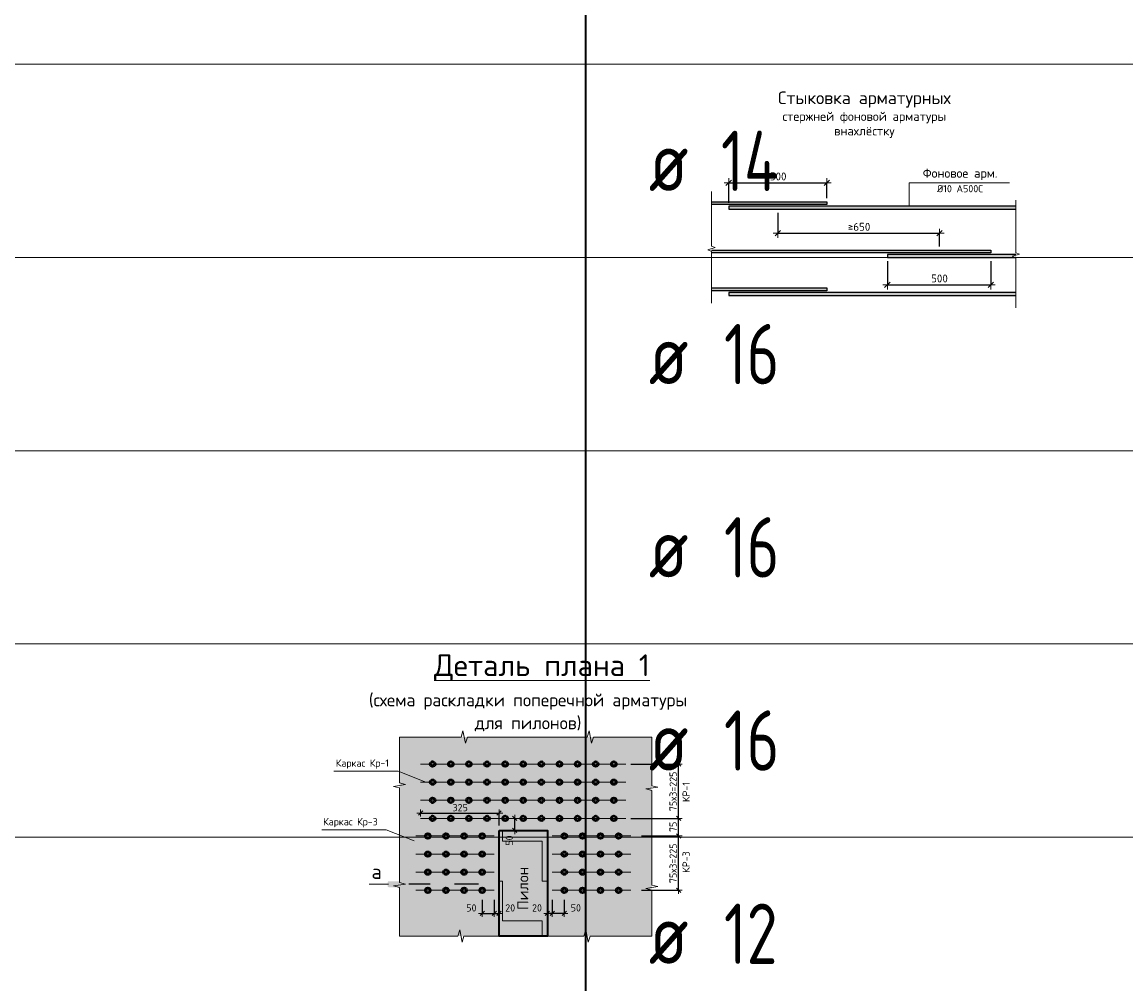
# Model space of a CAD drawing. Header units: metres. Extents: x -38 to 97, y -15 to 21.
# Tile 82 of 89: x 73.09 to 77.66, y 3.86 to 7.85. Entities that reach past the tile are written whole.
import ezdxf

# ---------------------------------------------------------------- set-up
doc = ezdxf.new("R2010")
doc.units = ezdxf.units.M
doc.header["$PDMODE"] = 65
doc.linetypes.add('______2', pattern=[0.0405, 0.03, -0.0105])
doc.layers.add('XR$3$_3705', color=7, linetype='Continuous')
doc.layers.add('XR$3$Арм.стержн.ниж.зоны Х', color=7, linetype='Continuous', lineweight=35, true_color=0xc600c6)
for name, color, linetype, lineweight in [('XR$3$ВК__отв в полу 1-2 эт', 220, 'Continuous', 25), ('XR$3$Размерная линия (1)', 7, 'Continuous', 13), ('XR$3$Размерная линия_ общее', 7, 'Continuous', 13), ('XR$3$Текст_ общее_1', 7, 'Continuous', 13), ('XR$4$Текст_ примечание', 7, 'Continuous', 13)]:
    doc.layers.add(name, color=color, linetype=linetype, lineweight=lineweight)
doc.styles.add('ISOCPEUR', font='txt')
doc.dimstyles.new('DIMSTYLE_23', dxfattribs={"dimtxt": 0.03, "dimasz": 0.03, "dimexe": 0, "dimexo": 0, "dimgap": 0.015, "dimtad": 2, "dimdec": 0, "dimlfac": 1000, "dimrnd": 5, "dimzin": 12, "dimdsep": 46, "dimtxsty": 'ISOCPEUR', "dimblk1": 'ALL_ML_STRICH', "dimblk2": 'ALL_ML_STRICH', "dimsah": 1, "dimcen": 0, "dimclrd": 7, "dimclre": 256, "dimclrt": 7, "dimadec": 0, "dimazin": 0, "dimtfac": 1, "dimtdec": 0, "dimtix": 1, "dimtmove": 2, "dimatfit": 3, "dimfxl": 0, "dimtvp": 1.2, "dimtzin": 0, "dimlwd": 0, "dimlwe": -3, "dimarcsym": 0})
doc.dimstyles.new('DIMSTYLE_24', dxfattribs={"dimtxt": 0.03, "dimasz": 0.03, "dimexe": 0, "dimexo": 0, "dimgap": 0.015, "dimtad": 2, "dimdec": 0, "dimlfac": 1000, "dimrnd": 5, "dimzin": 12, "dimdsep": 46, "dimtxsty": 'ISOCPEUR', "dimblk1": 'ALL_ML_STRICH', "dimblk2": 'ALL_ML_STRICH', "dimsah": 1, "dimcen": 0, "dimclrd": 7, "dimclre": 256, "dimclrt": 7, "dimadec": 0, "dimazin": 0, "dimtfac": 1, "dimtdec": 0, "dimtix": 1, "dimtmove": 2, "dimatfit": 3, "dimfxl": 0, "dimtzin": 0, "dimlwd": 0, "dimlwe": -3, "dimarcsym": 0})
doc.dimstyles.new('DIMSTYLE_25', dxfattribs={"dimtxt": 0.03, "dimasz": 0.03, "dimexe": 0, "dimexo": 1e-06, "dimgap": 0.015, "dimtad": 2, "dimdec": 0, "dimlfac": 1000, "dimrnd": 5, "dimzin": 12, "dimdsep": 46, "dimtxsty": 'ISOCPEUR', "dimblk1": 'ALL_ML_STRICH', "dimblk2": 'ALL_ML_STRICH', "dimsah": 1, "dimcen": 0, "dimse1": 1, "dimse2": 1, "dimclrd": 7, "dimclre": 256, "dimclrt": 7, "dimadec": 0, "dimazin": 0, "dimtfac": 1, "dimtdec": 0, "dimtix": 1, "dimtmove": 2, "dimatfit": 3, "dimfxl": 0, "dimtvp": 1.2, "dimtzin": 0, "dimlwd": 0, "dimlwe": -3, "dimarcsym": 0})
doc.dimstyles.new('DIMSTYLE_6', dxfattribs={"dimtxt": 0.033, "dimasz": 0.0375, "dimexe": 0, "dimexo": 0, "dimgap": 0.0165, "dimtad": 2, "dimdec": 0, "dimlfac": 1000, "dimrnd": 1, "dimzin": 12, "dimdsep": 46, "dimtxsty": 'ISOCPEUR', "dimblk1": 'ALL_ML_STRICH', "dimblk2": 'ALL_ML_STRICH', "dimsah": 1, "dimcen": 0, "dimclrd": 7, "dimclre": 256, "dimclrt": 7, "dimadec": 0, "dimazin": 0, "dimtfac": 1, "dimtdec": 0, "dimtix": 1, "dimtmove": 2, "dimatfit": 3, "dimfxl": 0, "dimtzin": 0, "dimlwd": 0, "dimlwe": -3, "dimarcsym": 0})
doc.dimstyles.new('DIMSTYLE_7', dxfattribs={"dimtxt": 0.033, "dimasz": 0.0375, "dimexe": 0, "dimexo": 0, "dimgap": 0.0165, "dimtad": 2, "dimdec": 0, "dimlfac": 1000, "dimrnd": 1, "dimzin": 12, "dimdsep": 46, "dimtxsty": 'ISOCPEUR', "dimblk1": 'ALL_ML_STRICH', "dimblk2": 'ALL_ML_STRICH', "dimsah": 1, "dimcen": 0, "dimclrd": 7, "dimclre": 256, "dimclrt": 7, "dimadec": 0, "dimazin": 0, "dimtfac": 1, "dimtdec": 0, "dimtix": 1, "dimtmove": 2, "dimatfit": 3, "dimfxl": 0, "dimtzin": 0, "dimlwd": 0, "dimlwe": -3, "dimarcsym": 0})
doc.dimstyles.new('DIMSTYLE_8', dxfattribs={"dimtxt": 0.033, "dimasz": 0.0375, "dimexe": 0, "dimexo": 0, "dimgap": 0.0165, "dimtad": 2, "dimdec": 0, "dimlfac": 1000, "dimrnd": 1, "dimzin": 12, "dimdsep": 46, "dimtxsty": 'ISOCPEUR', "dimblk1": 'ALL_ML_STRICH', "dimblk2": 'ALL_ML_STRICH', "dimsah": 1, "dimcen": 0, "dimclrd": 7, "dimclre": 256, "dimclrt": 7, "dimadec": 0, "dimazin": 0, "dimtfac": 1, "dimtdec": 0, "dimtix": 1, "dimtmove": 2, "dimatfit": 3, "dimfxl": 0, "dimtzin": 0, "dimlwd": 0, "dimlwe": -3, "dimarcsym": 0})

# ---------------------------------------------------------------- blocks, each defined once
blk = doc.blocks.new('ALL_ML_STRICH')
at = {"color": 0, "linetype": 'ByBlock', "lineweight": -2}
for p, q in [((-1, 0), (0.5, 0)), ((-0.3, -0.3), (0.3, 0.3)), ((0, -0.5), (0, 0.5))]:
    blk.add_line(p, q, dxfattribs=at)
blk = doc.blocks.new('*D40')
at = {"layer": 'DEFPOINTS', "color": 7, "linetype": 'Continuous', "lineweight": 13, "transparency": 33554687}
for p in [(76.0122, 7.1808), (76.0122, 7.0837), (76.4182, 7.1027)]:
    blk.add_point(p, dxfattribs=at)
at = {"layer": 'XR$3$Размерная линия_ общее', "color": 253, "linetype": 'Continuous', "lineweight": -2, "true_color": 0xa0a0a0, "transparency": 33554687}
for p, q in [((76.0122, 7.0987), (76.0122, 7.1808)), ((76.4182, 7.1177), (76.4182, 7.1808))]:
    blk.add_line(p, q, dxfattribs=at)
at = {"layer": 'XR$3$Размерная линия_ общее', "color": 7, "linetype": 'Continuous', "lineweight": -2, "transparency": 33554687}
blk.add_line((76.0122, 7.1808), (76.4182, 7.1808), dxfattribs=at)
at = {"layer": 'XR$3$Размерная линия_ общее', "color": 7, "linetype": 'Continuous', "lineweight": 13, "transparency": 33554687, "xscale": 0.0375, "yscale": 0.0375, "zscale": 0.0375, "rotation": 180}
blk.add_blockref('ALL_ML_STRICH', (76.0122, 7.1808), dxfattribs=at)
at = {"layer": 'XR$3$Размерная линия_ общее', "color": 7, "linetype": 'Continuous', "lineweight": 13, "transparency": 33554687, "xscale": 0.0375, "yscale": 0.0375, "zscale": 0.0375}
blk.add_blockref('ALL_ML_STRICH', (76.4182, 7.1808), dxfattribs=at)
at = {"layer": 'XR$3$Размерная линия_ общее', "color": 7, "linetype": 'Continuous', "lineweight": 13, "transparency": 33554687, "insert": (76.1822, 7.2238), "char_height": 0.033, "width": 0.00165, "attachment_point": 1, "line_spacing_factor": 0.60241, "style": 'ISOCPEUR'}
blk.add_mtext('500', dxfattribs=at)
blk = doc.blocks.new('*D41')
at = {"layer": 'DEFPOINTS', "color": 7, "linetype": 'Continuous', "lineweight": 13, "transparency": 33554687}
for p in [(76.2152, 7.0717), (76.2152, 6.9723), (76.8852, 6.9027)]:
    blk.add_point(p, dxfattribs=at)
at = {"layer": 'XR$3$Размерная линия_ общее', "color": 253, "linetype": 'Continuous', "lineweight": -2, "true_color": 0xa0a0a0, "transparency": 33554687}
for p, q in [((76.2152, 7.0567), (76.2152, 6.9723)), ((76.8852, 6.9177), (76.8852, 6.9723))]:
    blk.add_line(p, q, dxfattribs=at)
at = {"layer": 'XR$3$Размерная линия_ общее', "color": 7, "linetype": 'Continuous', "lineweight": -2, "transparency": 33554687}
blk.add_line((76.2152, 6.9723), (76.8852, 6.9723), dxfattribs=at)
at = {"layer": 'XR$3$Размерная линия_ общее', "color": 7, "linetype": 'Continuous', "lineweight": 13, "transparency": 33554687, "xscale": 0.0375, "yscale": 0.0375, "zscale": 0.0375, "rotation": 180}
blk.add_blockref('ALL_ML_STRICH', (76.2152, 6.9723), dxfattribs=at)
at = {"layer": 'XR$3$Размерная линия_ общее', "color": 7, "linetype": 'Continuous', "lineweight": 13, "transparency": 33554687, "xscale": 0.0375, "yscale": 0.0375, "zscale": 0.0375}
blk.add_blockref('ALL_ML_STRICH', (76.8852, 6.9723), dxfattribs=at)
at = {"layer": 'XR$3$Размерная линия_ общее', "color": 7, "linetype": 'Continuous', "lineweight": 13, "transparency": 33554687, "insert": (76.5056, 7.0153), "char_height": 0.033, "width": 0.00165, "attachment_point": 1, "line_spacing_factor": 0.60241, "style": 'ISOCPEUR'}
blk.add_mtext('≥650', dxfattribs=at)
blk = doc.blocks.new('*D42')
at = {"layer": 'DEFPOINTS', "color": 7, "linetype": 'Continuous', "lineweight": 13, "transparency": 33554687}
for p in [(76.6692, 6.8717), (77.0972, 6.8717), (76.6692, 6.7584)]:
    blk.add_point(p, dxfattribs=at)
at = {"layer": 'XR$3$Размерная линия_ общее', "color": 253, "linetype": 'Continuous', "lineweight": -2, "true_color": 0xa0a0a0, "transparency": 33554687}
for p, q in [((76.6692, 6.8567), (76.6692, 6.7584)), ((77.0972, 6.8567), (77.0972, 6.7584))]:
    blk.add_line(p, q, dxfattribs=at)
at = {"layer": 'XR$3$Размерная линия_ общее', "color": 7, "linetype": 'Continuous', "lineweight": -2, "transparency": 33554687}
blk.add_line((76.6692, 6.7584), (77.0972, 6.7584), dxfattribs=at)
at = {"layer": 'XR$3$Размерная линия_ общее', "color": 7, "linetype": 'Continuous', "lineweight": 13, "transparency": 33554687, "xscale": 0.0375, "yscale": 0.0375, "zscale": 0.0375, "rotation": 180}
blk.add_blockref('ALL_ML_STRICH', (76.6692, 6.7584), dxfattribs=at)
at = {"layer": 'XR$3$Размерная линия_ общее', "color": 7, "linetype": 'Continuous', "lineweight": 13, "transparency": 33554687, "xscale": 0.0375, "yscale": 0.0375, "zscale": 0.0375}
blk.add_blockref('ALL_ML_STRICH', (77.0972, 6.7584), dxfattribs=at)
at = {"layer": 'XR$3$Размерная линия_ общее', "color": 7, "linetype": 'Continuous', "lineweight": 13, "transparency": 33554687, "insert": (76.8502, 6.8014), "char_height": 0.033, "width": 0.00165, "attachment_point": 1, "line_spacing_factor": 0.60241, "style": 'ISOCPEUR'}
blk.add_mtext('500', dxfattribs=at)
blk = doc.blocks.new('ЭЛЕМЕНТ_УЗОРА_1')
at = {"color": 7, "linetype": 'Continuous', "lineweight": 13, "transparency": 33554687}
blk.add_line((75.9412, 6.6827), (75.9412, 6.6827), dxfattribs=at)
blk.add_lwpolyline([(75.9412, 7.1452), (75.9412, 6.919), (75.9562, 6.9126), (75.9262, 6.9038), (75.9412, 6.8964), (75.9412, 6.6827)], dxfattribs=at)
blk = doc.blocks.new('ЭЛЕМЕНТ_УЗОРА_2')
at = {"color": 7, "linetype": 'Continuous', "lineweight": 13, "transparency": 33554687}
blk.add_line((77.2012, 6.6637), (77.2012, 6.6637), dxfattribs=at)
blk.add_lwpolyline([(77.2012, 7.1092), (77.2012, 6.8913), (77.2162, 6.8851), (77.1862, 6.8766), (77.2012, 6.8695), (77.2012, 6.6637)], dxfattribs=at)
blk = doc.blocks.new('ЭЛЕМЕНТ_УЗОРА_7')
at = {"color": 7, "linetype": 'Continuous', "lineweight": 13, "transparency": 33554687}
for p, q in [((74.6496, 4.8864), (74.6496, 4.8864)), ((74.6496, 4.8864), (74.6496, 4.8864)), ((75.6936, 4.8864), (75.6936, 4.8864)), ((75.6936, 4.8864), (75.6936, 4.8864)), ((74.6496, 4.0624), (74.6496, 4.0624)), ((75.6936, 4.0624), (75.6936, 4.0624))]:
    blk.add_line(p, q, dxfattribs=at)
for points in [[(74.6496, 4.8864), (74.9048, 4.8864), (74.9121, 4.9114), (74.9221, 4.8614), (74.9304, 4.8864), (75.1716, 4.8864)], [(75.1716, 4.8864), (75.4268, 4.8864), (75.4341, 4.9114), (75.4441, 4.8614), (75.4524, 4.8864), (75.6936, 4.8864)], [(74.6496, 4.4744), (74.6496, 4.6759), (74.6246, 4.6816), (74.6746, 4.6895), (74.6496, 4.6961), (74.6496, 4.8864)], [(75.6936, 4.8864), (75.6936, 4.6849), (75.7186, 4.6792), (75.6686, 4.6713), (75.6936, 4.6648), (75.6936, 4.4744)], [(74.6496, 4.0624), (74.6496, 4.2639), (74.6246, 4.2696), (74.6746, 4.2775), (74.6496, 4.2841), (74.6496, 4.4744)], [(75.6936, 4.4744), (75.6936, 4.2729), (75.7186, 4.2672), (75.6686, 4.2593), (75.6936, 4.2528), (75.6936, 4.0624)], [(75.1716, 4.0624), (74.9163, 4.0624), (74.909, 4.0374), (74.8991, 4.0874), (74.8907, 4.0624), (74.6496, 4.0624), (74.6496, 4.0624)], [(75.6936, 4.0624), (75.6936, 4.0624), (75.4383, 4.0624), (75.431, 4.0374), (75.4211, 4.0874), (75.4127, 4.0624), (75.1716, 4.0624)]]:
    blk.add_lwpolyline(points, dxfattribs=at)
blk = doc.blocks.new('*D168')
at = {"layer": 'DEFPOINTS', "color": 7, "linetype": 'Continuous', "lineweight": 13, "transparency": 33554687}
for p in [(75.1298, 4.5494), (75.1265, 4.4994), (75.1276, 4.4994)]:
    blk.add_point(p, dxfattribs=at)
at = {"layer": 'XR$3$Размерная линия (1)', "color": 7, "linetype": 'Continuous', "lineweight": -2, "transparency": 33554687}
blk.add_line((75.1265, 4.4994), (75.1265, 4.5494), dxfattribs=at)
at = {"layer": 'XR$3$Размерная линия (1)', "color": 7, "linetype": 'Continuous', "lineweight": 13, "transparency": 33554687, "xscale": 0.03, "yscale": 0.03, "zscale": 0.03}
for p, rotation in [((75.1265, 4.5494), 90), ((75.1265, 4.4994), 270)]:
    blk.add_blockref('ALL_ML_STRICH', p, dxfattribs=dict(at, rotation=rotation))
at = {"layer": 'XR$3$Размерная линия (1)', "color": 7, "linetype": 'Continuous', "lineweight": 13, "transparency": 33554687, "insert": (75.104, 4.4578), "char_height": 0.03, "width": 0.06, "attachment_point": 5, "rotation": 90, "style": 'ISOCPEUR'}
blk.add_mtext('\\A1;{50}', dxfattribs=at)
blk = doc.blocks.new('*D169')
at = {"layer": 'DEFPOINTS', "color": 7, "linetype": 'Continuous', "lineweight": 13, "transparency": 33554687}
for p in [(75.6316, 4.4766), (75.6316, 4.2516), (75.8046, 4.2516)]:
    blk.add_point(p, dxfattribs=at)
at = {"layer": 'XR$3$Размерная линия (1)', "color": 9, "linetype": 'Continuous', "lineweight": -2, "true_color": 0xc7c7c7, "transparency": 33554687}
for p, q in [((75.6516, 4.4766), (75.8046, 4.4766)), ((75.6516, 4.2516), (75.8046, 4.2516))]:
    blk.add_line(p, q, dxfattribs=at)
at = {"layer": 'XR$3$Размерная линия (1)', "color": 7, "linetype": 'Continuous', "lineweight": -2, "transparency": 33554687}
blk.add_line((75.8046, 4.2516), (75.8046, 4.4766), dxfattribs=at)
at = {"layer": 'XR$3$Размерная линия (1)', "color": 7, "linetype": 'Continuous', "lineweight": 13, "transparency": 33554687, "xscale": 0.03, "yscale": 0.03, "zscale": 0.03}
for p, rotation in [((75.8046, 4.4766), 90), ((75.8046, 4.2516), 270)]:
    blk.add_blockref('ALL_ML_STRICH', p, dxfattribs=dict(at, rotation=rotation))
at = {"layer": 'XR$3$Размерная линия (1)', "color": 7, "linetype": 'Continuous', "lineweight": 13, "transparency": 33554687, "insert": (75.7671, 4.2816), "char_height": 0.03, "width": 0.0015, "attachment_point": 1, "rotation": 90, "line_spacing_factor": 0.60241, "style": 'ISOCPEUR'}
blk.add_mtext('75х3=225', dxfattribs=at)
blk = doc.blocks.new('*D170')
at = {"layer": 'DEFPOINTS', "color": 7, "linetype": 'Continuous', "lineweight": 13, "transparency": 33554687}
for p in [(75.5866, 4.5494), (75.6316, 4.4766), (75.8046, 4.4766)]:
    blk.add_point(p, dxfattribs=at)
at = {"layer": 'XR$3$Размерная линия (1)', "color": 9, "linetype": 'Continuous', "lineweight": -2, "true_color": 0xc7c7c7, "transparency": 33554687}
for p, q in [((75.6066, 4.5494), (75.8046, 4.5494)), ((75.6516, 4.4766), (75.8046, 4.4766))]:
    blk.add_line(p, q, dxfattribs=at)
at = {"layer": 'XR$3$Размерная линия (1)', "color": 7, "linetype": 'Continuous', "lineweight": -2, "transparency": 33554687}
blk.add_line((75.8046, 4.4766), (75.8046, 4.5494), dxfattribs=at)
at = {"layer": 'XR$3$Размерная линия (1)', "color": 7, "linetype": 'Continuous', "lineweight": 13, "transparency": 33554687, "xscale": 0.03, "yscale": 0.03, "zscale": 0.03}
for p, rotation in [((75.8046, 4.5494), 90), ((75.8046, 4.4766), 270)]:
    blk.add_blockref('ALL_ML_STRICH', p, dxfattribs=dict(at, rotation=rotation))
at = {"layer": 'XR$3$Размерная линия (1)', "color": 7, "linetype": 'Continuous', "lineweight": 13, "transparency": 33554687, "insert": (75.7821, 4.5145), "char_height": 0.03, "width": 0.06, "attachment_point": 5, "rotation": 90, "style": 'ISOCPEUR'}
blk.add_mtext('\\A1;{75}', dxfattribs=at)
blk = doc.blocks.new('*D171')
at = {"layer": 'DEFPOINTS', "color": 7, "linetype": 'Continuous', "lineweight": 13, "transparency": 33554687}
for p in [(75.5866, 4.7744), (75.5866, 4.5494), (75.8046, 4.5494)]:
    blk.add_point(p, dxfattribs=at)
at = {"layer": 'XR$3$Размерная линия (1)', "color": 9, "linetype": 'Continuous', "lineweight": -2, "true_color": 0xc7c7c7, "transparency": 33554687}
for p, q in [((75.6066, 4.7744), (75.8046, 4.7744)), ((75.6066, 4.5494), (75.8046, 4.5494))]:
    blk.add_line(p, q, dxfattribs=at)
at = {"layer": 'XR$3$Размерная линия (1)', "color": 7, "linetype": 'Continuous', "lineweight": -2, "transparency": 33554687}
blk.add_line((75.8046, 4.5494), (75.8046, 4.7744), dxfattribs=at)
at = {"layer": 'XR$3$Размерная линия (1)', "color": 7, "linetype": 'Continuous', "lineweight": 13, "transparency": 33554687, "xscale": 0.03, "yscale": 0.03, "zscale": 0.03}
for p, rotation in [((75.8046, 4.7744), 90), ((75.8046, 4.5494), 270)]:
    blk.add_blockref('ALL_ML_STRICH', p, dxfattribs=dict(at, rotation=rotation))
at = {"layer": 'XR$3$Размерная линия (1)', "color": 7, "linetype": 'Continuous', "lineweight": 13, "transparency": 33554687, "insert": (75.7671, 4.5794), "char_height": 0.03, "width": 0.0015, "attachment_point": 1, "rotation": 90, "line_spacing_factor": 0.60241, "style": 'ISOCPEUR'}
blk.add_mtext('75х3=225', dxfattribs=at)
blk = doc.blocks.new('*D192')
at = {"layer": 'DEFPOINTS', "color": 7, "linetype": 'Continuous', "lineweight": 13, "transparency": 33554687}
for p in [(74.7366, 4.5717), (74.7366, 4.5494), (75.0616, 4.4994)]:
    blk.add_point(p, dxfattribs=at)
at = {"layer": 'XR$3$Размерная линия (1)', "color": 9, "linetype": 'Continuous', "lineweight": -2, "true_color": 0xc7c7c7, "transparency": 33554687}
for p, q in [((74.7366, 4.5717), (74.7366, 4.5717)), ((75.0616, 4.5194), (75.0616, 4.5717))]:
    blk.add_line(p, q, dxfattribs=at)
at = {"layer": 'XR$3$Размерная линия (1)', "color": 7, "linetype": 'Continuous', "lineweight": -2, "transparency": 33554687}
blk.add_line((74.7366, 4.5717), (75.0616, 4.5717), dxfattribs=at)
at = {"layer": 'XR$3$Размерная линия (1)', "color": 7, "linetype": 'Continuous', "lineweight": 13, "transparency": 33554687, "xscale": 0.03, "yscale": 0.03, "zscale": 0.03, "rotation": 180}
blk.add_blockref('ALL_ML_STRICH', (74.7366, 4.5717), dxfattribs=at)
at = {"layer": 'XR$3$Размерная линия (1)', "color": 7, "linetype": 'Continuous', "lineweight": 13, "transparency": 33554687, "xscale": 0.03, "yscale": 0.03, "zscale": 0.03}
blk.add_blockref('ALL_ML_STRICH', (75.0616, 4.5717), dxfattribs=at)
at = {"layer": 'XR$3$Размерная линия (1)', "color": 7, "linetype": 'Continuous', "lineweight": 13, "transparency": 33554687, "insert": (74.9006, 4.5942), "char_height": 0.03, "width": 0.09, "attachment_point": 5, "style": 'ISOCPEUR'}
blk.add_mtext('\\A1;{325}', dxfattribs=at)
blk = doc.blocks.new('*D193')
at = {"layer": 'DEFPOINTS', "color": 7, "linetype": 'Continuous', "lineweight": 13, "transparency": 33554687}
for p in [(74.9916, 4.2316), (75.0416, 4.2316), (74.9916, 4.1563)]:
    blk.add_point(p, dxfattribs=at)
at = {"layer": 'XR$3$Размерная линия (1)', "color": 9, "linetype": 'Continuous', "lineweight": -2, "true_color": 0xc7c7c7, "transparency": 33554687}
for p, q in [((74.9916, 4.2116), (74.9916, 4.1563)), ((75.0416, 4.2116), (75.0416, 4.1563))]:
    blk.add_line(p, q, dxfattribs=at)
at = {"layer": 'XR$3$Размерная линия (1)', "color": 7, "linetype": 'Continuous', "lineweight": -2, "transparency": 33554687}
blk.add_line((74.9916, 4.1563), (75.0416, 4.1563), dxfattribs=at)
at = {"layer": 'XR$3$Размерная линия (1)', "color": 7, "linetype": 'Continuous', "lineweight": 13, "transparency": 33554687, "xscale": 0.03, "yscale": 0.03, "zscale": 0.03, "rotation": 180}
blk.add_blockref('ALL_ML_STRICH', (74.9916, 4.1563), dxfattribs=at)
at = {"layer": 'XR$3$Размерная линия (1)', "color": 7, "linetype": 'Continuous', "lineweight": 13, "transparency": 33554687, "xscale": 0.03, "yscale": 0.03, "zscale": 0.03}
blk.add_blockref('ALL_ML_STRICH', (75.0416, 4.1563), dxfattribs=at)
at = {"layer": 'XR$3$Размерная линия (1)', "color": 7, "linetype": 'Continuous', "lineweight": 13, "transparency": 33554687, "insert": (74.9469, 4.1789), "char_height": 0.03, "width": 0.06, "attachment_point": 5, "style": 'ISOCPEUR'}
blk.add_mtext('\\A1;{50}', dxfattribs=at)
blk = doc.blocks.new('*D194')
at = {"layer": 'DEFPOINTS', "color": 7, "linetype": 'Continuous', "lineweight": 13, "transparency": 33554687}
for p in [(75.0416, 4.2316), (75.0616, 4.166), (75.0416, 4.1563)]:
    blk.add_point(p, dxfattribs=at)
at = {"layer": 'XR$3$Размерная линия (1)', "color": 9, "linetype": 'Continuous', "lineweight": -2, "true_color": 0xc7c7c7, "transparency": 33554687}
for p, q in [((75.0416, 4.2116), (75.0416, 4.1563)), ((75.0616, 4.1563), (75.0616, 4.1563))]:
    blk.add_line(p, q, dxfattribs=at)
at = {"layer": 'XR$3$Размерная линия (1)', "color": 7, "linetype": 'Continuous', "lineweight": -2, "transparency": 33554687}
blk.add_line((75.0416, 4.1563), (75.0616, 4.1563), dxfattribs=at)
at = {"layer": 'XR$3$Размерная линия (1)', "color": 7, "linetype": 'Continuous', "lineweight": 13, "transparency": 33554687, "xscale": 0.03, "yscale": 0.03, "zscale": 0.03, "rotation": 180}
blk.add_blockref('ALL_ML_STRICH', (75.0416, 4.1563), dxfattribs=at)
at = {"layer": 'XR$3$Размерная линия (1)', "color": 7, "linetype": 'Continuous', "lineweight": 13, "transparency": 33554687, "xscale": 0.03, "yscale": 0.03, "zscale": 0.03}
blk.add_blockref('ALL_ML_STRICH', (75.0616, 4.1563), dxfattribs=at)
at = {"layer": 'XR$3$Размерная линия (1)', "color": 7, "linetype": 'Continuous', "lineweight": 13, "transparency": 33554687, "insert": (75.1077, 4.1788), "char_height": 0.03, "width": 0.06, "attachment_point": 5, "style": 'ISOCPEUR'}
blk.add_mtext('\\A1;{20}', dxfattribs=at)
blk = doc.blocks.new('*D222')
at = {"layer": 'DEFPOINTS', "color": 7, "linetype": 'Continuous', "lineweight": 13, "transparency": 33554687}
for p in [(75.2816, 4.2316), (75.3316, 4.2316), (75.3316, 4.1563)]:
    blk.add_point(p, dxfattribs=at)
at = {"layer": 'XR$3$Размерная линия (1)', "color": 9, "linetype": 'Continuous', "lineweight": -2, "true_color": 0xc7c7c7, "transparency": 33554687}
for p, q in [((75.2816, 4.2116), (75.2816, 4.1563)), ((75.3316, 4.2116), (75.3316, 4.1563))]:
    blk.add_line(p, q, dxfattribs=at)
at = {"layer": 'XR$3$Размерная линия (1)', "color": 7, "linetype": 'Continuous', "lineweight": -2, "transparency": 33554687}
blk.add_line((75.3316, 4.1563), (75.2816, 4.1563), dxfattribs=at)
at = {"layer": 'XR$3$Размерная линия (1)', "color": 7, "linetype": 'Continuous', "lineweight": 13, "transparency": 33554687, "xscale": 0.03, "yscale": 0.03, "zscale": 0.03}
for p, rotation in [((75.2816, 4.1563), 180), ((75.3316, 4.1563), 360)]:
    blk.add_blockref('ALL_ML_STRICH', p, dxfattribs=dict(at, rotation=rotation))
at = {"layer": 'XR$3$Размерная линия (1)', "color": 7, "linetype": 'Continuous', "lineweight": 13, "transparency": 33554687, "insert": (75.3793, 4.1789), "char_height": 0.03, "width": 0.06, "attachment_point": 5, "style": 'ISOCPEUR'}
blk.add_mtext('\\A1;{50}', dxfattribs=at)
blk = doc.blocks.new('*D223')
at = {"layer": 'DEFPOINTS', "color": 7, "linetype": 'Continuous', "lineweight": 13, "transparency": 33554687}
for p in [(75.2816, 4.2316), (75.2616, 4.166), (75.2816, 4.1563)]:
    blk.add_point(p, dxfattribs=at)
at = {"layer": 'XR$3$Размерная линия (1)', "color": 9, "linetype": 'Continuous', "lineweight": -2, "true_color": 0xc7c7c7, "transparency": 33554687}
for p, q in [((75.2816, 4.2116), (75.2816, 4.1563)), ((75.2616, 4.1563), (75.2616, 4.1563))]:
    blk.add_line(p, q, dxfattribs=at)
at = {"layer": 'XR$3$Размерная линия (1)', "color": 7, "linetype": 'Continuous', "lineweight": -2, "transparency": 33554687}
blk.add_line((75.2816, 4.1563), (75.2616, 4.1563), dxfattribs=at)
at = {"layer": 'XR$3$Размерная линия (1)', "color": 7, "linetype": 'Continuous', "lineweight": 13, "transparency": 33554687, "xscale": 0.03, "yscale": 0.03, "zscale": 0.03}
for p, rotation in [((75.2616, 4.1563), 180), ((75.2816, 4.1563), 360)]:
    blk.add_blockref('ALL_ML_STRICH', p, dxfattribs=dict(at, rotation=rotation))
at = {"layer": 'XR$3$Размерная линия (1)', "color": 7, "linetype": 'Continuous', "lineweight": 13, "transparency": 33554687, "insert": (75.2185, 4.1788), "char_height": 0.03, "width": 0.06, "attachment_point": 5, "style": 'ISOCPEUR'}
blk.add_mtext('\\A1;{20}', dxfattribs=at)

msp = doc.modelspace()

# ---------------------------------------------------------------- hatches: boundary and pattern name
at = {"linetype": 'Continuous', "lineweight": 13, "true_color": 0xc8c8c8, "transparency": 33554687}
for points in [[(75.9412, 7.0907), (76.4182, 7.0907), (76.4182, 7.1027), (75.9412, 7.1027)], [(76.0122, 7.0837), (76.0122, 7.0717), (77.2012, 7.0717), (77.2012, 7.0837)], [(75.9412, 6.8907), (77.0972, 6.8907), (77.0972, 6.9027), (75.9412, 6.9027)], [(76.6692, 6.8837), (76.6692, 6.8717), (77.2012, 6.8717), (77.2012, 6.8837)], [(75.9412, 6.7341), (76.4182, 6.7341), (76.4182, 6.7461), (75.9412, 6.7461)], [(76.0122, 6.7271), (76.0122, 6.7151), (77.2012, 6.7151), (77.2012, 6.7271)]]:
    msp.add_hatch(color=9, dxfattribs=at).paths.add_polyline_path(points)
at = {"linetype": 'Continuous', "lineweight": 13, "true_color": 0xf0eae8, "transparency": 33554687}
msp.add_hatch(color=7, dxfattribs=at).paths.add_polyline_path([(74.6496, 4.8864), (74.6496, 4.0624), (75.6936, 4.0624), (75.6936, 4.8864)])
at = {"linetype": 'Continuous', "lineweight": 13, "transparency": 33554687}
h = msp.add_hatch(dxfattribs=at)
h.set_pattern_fill('____', scale=0.165, style=0, pattern_type=2)
h.set_pattern_definition([(0, (0.33, 0.33), (0.165, 0.165), [0.165, -0.165]), (90, (0.33, 0.33), (-0.165, 0.165), [0.165, -0.165])])
h.paths.add_polyline_path([(75.0616, 4.0624), (75.2616, 4.0624), (75.2616, 4.4994), (75.0616, 4.4994)], flags=0)
at = {"linetype": 'Continuous', "lineweight": 25, "true_color": 0x000000, "transparency": 33554687}
for points in [[(74.6051, 4.2894), (74.6043, 4.2892), (74.6036, 4.289), (74.6029, 4.2886), (74.6023, 4.2882), (74.6017, 4.2877), (74.6012, 4.2871), (74.6008, 4.2865), (74.6004, 4.2858), (74.6002, 4.2851), (74.6, 4.2843), (74.6, 4.2836), (74.6, 4.2702), (74.6, 4.2694), (74.6002, 4.2687), (74.6004, 4.268), (74.6008, 4.2673), (74.6012, 4.2666), (74.6017, 4.2661), (74.6023, 4.2655), (74.6029, 4.2651), (74.6036, 4.2648), (74.6043, 4.2645), (74.6051, 4.2644), (74.6058, 4.2643), (74.7033, 4.2643), (74.7033, 4.2894), (74.6058, 4.2894)], [(75.0705, 4.2894), (75.0697, 4.2894), (74.9723, 4.2894), (74.9723, 4.2643), (75.0697, 4.2643), (75.0705, 4.2644), (75.0713, 4.2645), (75.072, 4.2648), (75.0727, 4.2651), (75.0733, 4.2655), (75.0739, 4.2661), (75.0744, 4.2666), (75.0748, 4.2673), (75.0752, 4.268), (75.0754, 4.2687), (75.0756, 4.2694), (75.0756, 4.2702), (75.0756, 4.2836), (75.0756, 4.2843), (75.0754, 4.2851), (75.0752, 4.2858), (75.0748, 4.2865), (75.0744, 4.2871), (75.0739, 4.2877), (75.0733, 4.2882), (75.0727, 4.2886), (75.072, 4.289), (75.0713, 4.2892)]]:
    msp.add_hatch(color=18, dxfattribs=at).paths.add_polyline_path(points)

# ---------------------------------------------------------------- linework, layer by layer
at = {"color": 7, "linetype": '______2', "lineweight": 25, "transparency": 33554687}
msp.add_line((74.9769, 4.2769), (74.6883, 4.2769), dxfattribs=at)
at = {"color": 7, "linetype": 'Continuous', "lineweight": 13, "transparency": 33554687}
for points in [[(76.7597, 7.0837), (76.7597, 7.1808), (77.1752, 7.1808)], [(74.3768, 4.7454), (74.644, 4.7454), (74.7587, 4.6994)], [(74.3275, 4.5026), (74.5947, 4.5026), (74.7094, 4.4566)]]:
    msp.add_lwpolyline(points, dxfattribs=at)
at = {"color": 7, "linetype": 'Continuous', "lineweight": 35, "transparency": 33554687}
msp.add_lwpolyline([(75.0616, 4.4994), (75.2616, 4.4994), (75.2616, 4.0624), (75.0616, 4.0624), (75.0616, 4.4994)], dxfattribs=at)
at = {"layer": 'XR$3$_3705', "color": 7, "linetype": 'Continuous', "lineweight": 50, "transparency": 33554687}
for centre in [(74.7866, 4.7744), (74.8616, 4.7744), (74.9366, 4.7744), (75.0116, 4.7744), (75.0866, 4.7744), (75.1616, 4.7744), (75.2366, 4.7744), (75.3116, 4.7744), (75.3866, 4.7744), (75.4616, 4.7744), (75.5366, 4.7744), (74.7866, 4.6994), (74.8616, 4.6994), (74.9366, 4.6994), (75.0116, 4.6994), (75.0866, 4.6994), (75.1616, 4.6994), (75.2366, 4.6994), (75.3116, 4.6994), (75.3866, 4.6994), (75.4616, 4.6994), (75.5366, 4.6994), (74.7866, 4.6244), (74.8616, 4.6244), (74.9366, 4.6244), (75.0116, 4.6244), (75.0866, 4.6244), (75.1616, 4.6244), (75.2366, 4.6244), (75.3116, 4.6244), (75.3866, 4.6244), (75.4616, 4.6244), (75.5366, 4.6244), (74.7866, 4.5494), (74.8616, 4.5494), (74.9366, 4.5494), (75.0116, 4.5494), (75.0866, 4.5494), (75.1616, 4.5494), (75.2366, 4.5494), (75.3116, 4.5494), (75.3866, 4.5494), (75.4616, 4.5494), (75.5366, 4.5494), (74.7666, 4.4766), (74.8416, 4.4766), (74.9166, 4.4766), (74.9916, 4.4766), (75.3316, 4.4766), (75.4066, 4.4766), (75.4816, 4.4766), (75.5566, 4.4766), (74.7666, 4.4016), (74.8416, 4.4016), (74.9166, 4.4016), (74.9916, 4.4016), (75.3316, 4.4016), (75.4066, 4.4016), (75.4816, 4.4016), (75.5566, 4.4016), (74.7666, 4.3266), (74.8416, 4.3266), (74.9166, 4.3266), (74.9916, 4.3266), (75.3316, 4.3266), (75.4066, 4.3266), (75.4816, 4.3266), (75.5566, 4.3266), (74.7666, 4.2516), (74.8416, 4.2516), (74.9166, 4.2516), (74.9916, 4.2516), (75.3316, 4.2516), (75.4066, 4.2516), (75.4816, 4.2516), (75.5566, 4.2516)]:
    msp.add_circle(centre, 0.01, dxfattribs=at)
at = {"layer": 'XR$3$Арм.стержн.ниж.зоны Х', "color": 7, "linetype": 'Continuous', "lineweight": 25, "transparency": 33554687}
for points in [[(75.9412, 7.1027), (76.4182, 7.1027), (76.4182, 7.0907), (75.9412, 7.0907)], [(77.2012, 7.0837), (76.0122, 7.0837), (76.0122, 7.0717), (77.2012, 7.0717)], [(75.9412, 6.9027), (77.0972, 6.9027), (77.0972, 6.8907), (75.9412, 6.8907)], [(77.2012, 6.8837), (76.6692, 6.8837), (76.6692, 6.8717), (77.2012, 6.8717)], [(75.9412, 6.7461), (76.4182, 6.7461), (76.4182, 6.7341), (75.9412, 6.7341)], [(77.2012, 6.7271), (76.0122, 6.7271), (76.0122, 6.7151), (77.2012, 6.7151)]]:
    msp.add_lwpolyline(points, dxfattribs=at)
at = {"layer": 'XR$3$ВК__отв в полу 1-2 эт', "color": 7, "linetype": 'Continuous', "lineweight": 13, "transparency": 33554687}
for p, q in [((75.5866, 4.7744), (74.7366, 4.7744)), ((75.5866, 4.6994), (74.7366, 4.6994)), ((75.5866, 4.6244), (74.7366, 4.6244)), ((75.5866, 4.5494), (74.7366, 4.5494)), ((74.7166, 4.4766), (75.0416, 4.4766)), ((75.6066, 4.4766), (75.2816, 4.4766)), ((74.7166, 4.4016), (75.0416, 4.4016)), ((75.6066, 4.4016), (75.2816, 4.4016)), ((74.7166, 4.3266), (75.0416, 4.3266)), ((75.6066, 4.3266), (75.2816, 4.3266)), ((74.6033, 4.2769), (74.5233, 4.2769)), ((74.7166, 4.2516), (75.0416, 4.2516)), ((75.6066, 4.2516), (75.2816, 4.2516))]:
    msp.add_line(p, q, dxfattribs=at)
at = {"layer": 'XR$4$Текст_ примечание', "color": 7, "linetype": 'Continuous', "lineweight": 35, "transparency": 33554687}
for p, q in [((75.4198, 8.4717), (75.4198, 7.6717)), ((75.4198, 7.6717), (75.4198, 6.8717)), ((75.4198, 6.8717), (75.4198, 6.0717)), ((75.4198, 6.0717), (75.4198, 5.2717)), ((75.4198, 5.2717), (75.4198, 4.4717)), ((75.4198, 4.4717), (75.4198, 3.6717))]:
    msp.add_line(p, q, dxfattribs=at)
at = {"layer": 'XR$4$Текст_ примечание', "color": 7, "linetype": 'Continuous', "lineweight": 13, "transparency": 33554687}
for p, q in [((86.4198, 7.6717), (67.9198, 7.6717)), ((86.4198, 6.8717), (67.9198, 6.8717)), ((86.4198, 6.0717), (67.9198, 6.0717)), ((86.4198, 5.2717), (67.9198, 5.2717)), ((86.4198, 4.4717), (67.9198, 4.4717))]:
    msp.add_line(p, q, dxfattribs=at)

# ---------------------------------------------------------------- block references
at = {"color": 7, "linetype": 'Continuous', "lineweight": 13, "transparency": 33554687}
for name in ['ЭЛЕМЕНТ_УЗОРА_1', 'ЭЛЕМЕНТ_УЗОРА_2', 'ЭЛЕМЕНТ_УЗОРА_7']:
    msp.add_blockref(name, (0, 0), dxfattribs=at)

# ---------------------------------------------------------------- texts
at = {"color": 7, "linetype": 'Continuous', "lineweight": 13, "transparency": 33554687, "attachment_point": 2}
for s, insert, char_height, width, line_spacing_factor in [('\\A1;{\\fISOCPEUR|i0|b0;\\H0.052500;\\W1.000000;\\C7;Стыковка арматурных}\\P{\\fISOCPEUR|i0|b0;\\H0.037500;\\W1.000000;\\C7;стержней фоновой арматуры}\\P{\\fISOCPEUR|i0|b0;\\H0.037500;\\W1.000000;\\C7;внахлёстку}\\P', (76.5737, 7.5592), 0.0525, 0.938044, 0.963855), ('\\A1;{\\fISOCPEUR|i0|b0;\\H0.037500;\\W1.000000;\\C7;Фоновое арм.}\\P{\\fISOCPEUR|i0|b0;\\H0.030000;\\W1.000000;\\C7;Ø10 А500С}\\P', (76.9702, 7.2396), 0.0375, 0.328781, 1.084337)]:
    msp.add_mtext(s, dxfattribs=dict(at, insert=insert, char_height=char_height, width=width, line_spacing_factor=line_spacing_factor))
at = {"color": 7, "linetype": 'Continuous', "lineweight": 13, "transparency": 33554687, "attachment_point": 5, "style": 'ISOCPEUR'}
for s, insert, char_height, width in [('\\A1;{\\fISOCPEUR|i0|b0;\\H0.030000;\\W1.000000;\\C7;Каркас Кр-1}\\P', (74.4954, 4.7745), 0.03, 0.245259), ('\\A1;{\\fISOCPEUR|i0|b0;\\H0.030000;\\W1.000000;\\C7;Каркас Кр-3}\\P', (74.446, 4.5317), 0.03, 0.25163), ('\\A1;{\\fISOCPEUR|i0|b0;\\H0.060000;\\W1.000000;\\C7;а}\\P', (74.5546, 4.3288), 0.06, 0.072)]:
    msp.add_mtext(s, dxfattribs=dict(at, insert=insert, char_height=char_height, width=width))
at = {"color": 251, "linetype": 'Continuous', "lineweight": 50, "true_color": 0x575757, "transparency": 33554687, "insert": (75.1601, 4.2594), "char_height": 0.045, "width": 0.183316, "attachment_point": 5, "rotation": 90, "style": 'ISOCPEUR'}
msp.add_mtext('\\A1;{\\fISOCPEUR|i0|b1;\\H0.045000;\\W1.000000;\\c3260503895;Пилон}\\P', dxfattribs=at)
at = {"layer": 'XR$3$Текст_ общее_1', "color": 7, "linetype": 'Continuous', "lineweight": 13, "transparency": 33554687, "insert": (75.1817, 5.2286), "char_height": 0.09, "width": 2.301075, "attachment_point": 2, "line_spacing_factor": 1.084337}
msp.add_mtext('\\A1;{\\L\\fISOCPEUR|i0|b0;\\H0.090000;\\W1.000000;\\C7;  Деталь плана 1\\l}\\P{\\fISOCPEUR|i0|b0;\\H0.052500;\\W1.000000;\\C7;(схема раскладки поперечной арматуры}\\P{\\fISOCPEUR|i0|b0;\\H0.052500;\\W1.000000;\\C7;для пилонов)}\\P', dxfattribs=at)
at = {"layer": 'XR$3$Текст_ общее_1', "color": 7, "linetype": 'Continuous', "lineweight": 13, "transparency": 33554687, "char_height": 0.03, "attachment_point": 5, "rotation": 90, "style": 'ISOCPEUR'}
for s, insert, width in [('\\A1;{\\fISOCPEUR|i0|b0;\\H0.030000;\\W1.000000;\\C7;КР-1}\\P', (75.836, 4.6585), 0.097125), ('\\A1;{\\fISOCPEUR|i0|b0;\\H0.030000;\\W1.000000;\\C7;КР-3}\\P', (75.836, 4.3685), 0.104063)]:
    msp.add_mtext(s, dxfattribs=dict(at, insert=insert, width=width))
at = {"layer": 'XR$4$Текст_ примечание', "color": 7, "linetype": 'Continuous', "lineweight": 35, "transparency": 33554687, "char_height": 0.25, "attachment_point": 7, "style": 'ISOCPEUR'}
for s, insert, width in [('\\W0.76;14', (75.98, 7.1467), 0.420468), ('\\W0.82;ø', (75.6817, 7.1467), 0.327205), ('\\W0.75;16', (75.9925, 6.3467), 0.393567), ('\\W0.82;ø', (75.6817, 6.3467), 0.327205), ('\\W0.75;16', (75.9925, 5.5467), 0.393567), ('\\W0.82;ø', (75.6817, 5.5467), 0.327205), ('\\W0.75;16', (75.9925, 4.7467), 0.393567), ('\\W0.82;ø', (75.6817, 4.7467), 0.327205), ('\\W0.75;12', (75.9925, 3.9467), 0.393567), ('\\W0.82;ø', (75.6817, 3.9467), 0.327205)]:
    msp.add_mtext(s, dxfattribs=dict(at, insert=insert, width=width))

# ---------------------------------------------------------------- dimensions: what is measured, and where the dimension line sits
at = {"layer": 'XR$3$Размерная линия (1)', "color": 7, "linetype": 'Continuous', "lineweight": 13, "transparency": 33554687}
for base, p1, p2, picture, middle in [((75.8046, 4.7744), (75.6066, 4.5494), (75.6066, 4.7744), '*D171', (75.7896, 4.6619)), ((75.8046, 4.4766), (75.6516, 4.2516), (75.6516, 4.4766), '*D169', (75.7896, 4.3641))]:
    dim = msp.add_linear_dim(base=base, p1=p1, p2=p2, angle=90, text='75х3=225', dimstyle='DIMSTYLE_24', override={"dimpost": '<>', "dimclrd": 7, "dimclre": 9, "dimclrt": 7, "dimlwd": 0, "dimlwe": 65533}, dxfattribs=at)
    dim.commit()
    dim.dimension.update_dxf_attribs({"geometry": picture, "text_midpoint": middle, "dimtype": 160})
for base, p1, p2, dimstyle, picture, middle in [((75.0616, 4.5717), (74.7366, 4.5717), (75.0616, 4.5194), 'DIMSTYLE_24', '*D192', (74.9006, 4.5942)), ((75.0416, 4.1563), (74.9916, 4.2116), (75.0416, 4.2116), 'DIMSTYLE_23', '*D193', (74.9469, 4.1789)), ((75.0616, 4.1563), (75.0416, 4.2116), (75.0616, 4.1563), 'DIMSTYLE_23', '*D194', (75.1077, 4.1788))]:
    dim = msp.add_linear_dim(base=base, p1=p1, p2=p2, dimstyle=dimstyle, override={"dimpost": '<>', "dimclrd": 7, "dimclre": 9, "dimclrt": 7, "dimlwd": 0, "dimlwe": 65533}, dxfattribs=at)
    dim.commit()
    dim.dimension.update_dxf_attribs({"geometry": picture, "text_midpoint": middle, "dimtype": 160})
for base, p1, p2, angle, dimstyle, picture, middle in [((75.1265, 4.5494), (75.1276, 4.4994), (75.1298, 4.5494), 90, 'DIMSTYLE_25', '*D168', (75.104, 4.4578)), ((75.8046, 4.5494), (75.6516, 4.4766), (75.6066, 4.5494), 90, 'DIMSTYLE_24', '*D170', (75.7821, 4.5145)), ((75.2616, 4.1563), (75.2816, 4.2116), (75.2616, 4.1563), 180, 'DIMSTYLE_23', '*D223', (75.2185, 4.1788)), ((75.2816, 4.1563), (75.3316, 4.2116), (75.2816, 4.2116), 180, 'DIMSTYLE_23', '*D222', (75.3793, 4.1789))]:
    dim = msp.add_linear_dim(base=base, p1=p1, p2=p2, angle=angle, dimstyle=dimstyle, override={"dimpost": '<>', "dimclrd": 7, "dimclre": 9, "dimclrt": 7, "dimlwd": 0, "dimlwe": 65533}, dxfattribs=at)
    dim.commit()
    dim.dimension.update_dxf_attribs({"geometry": picture, "text_midpoint": middle, "dimtype": 160})
at = {"layer": 'XR$3$Размерная линия_ общее', "color": 7, "linetype": 'Continuous', "lineweight": 13, "transparency": 33554687}
for base, p1, p2, text, dimstyle, override, picture, middle in [((76.4182, 7.1808), (76.0122, 7.0987), (76.4182, 7.1177), '500', 'DIMSTYLE_6', {"dimpost": '<>', "dimclrd": 7, "dimclre": 253, "dimclrt": 7, "dimlwd": 0, "dimlwe": 65533}, '*D40', (76.2152, 7.1973)), ((76.8852, 6.9723), (76.2152, 7.0567), (76.8852, 6.9177), '≥650', 'DIMSTYLE_7', {"dimpost": '≥<>', "dimclrd": 7, "dimclre": 253, "dimclrt": 7, "dimlwd": 0, "dimlwe": 65533}, '*D41', (76.5502, 6.9888)), ((77.0972, 6.7584), (76.6692, 6.8567), (77.0972, 6.8567), '500', 'DIMSTYLE_8', {"dimpost": '<>', "dimclrd": 7, "dimclre": 253, "dimclrt": 7, "dimlwd": 0, "dimlwe": 65533}, '*D42', (76.8832, 6.7749))]:
    dim = msp.add_linear_dim(base=base, p1=p1, p2=p2, text=text, dimstyle=dimstyle, override=override, dxfattribs=at)
    dim.commit()
    dim.dimension.update_dxf_attribs({"geometry": picture, "text_midpoint": middle, "dimtype": 160})

doc.saveas('drawing.dxf')
